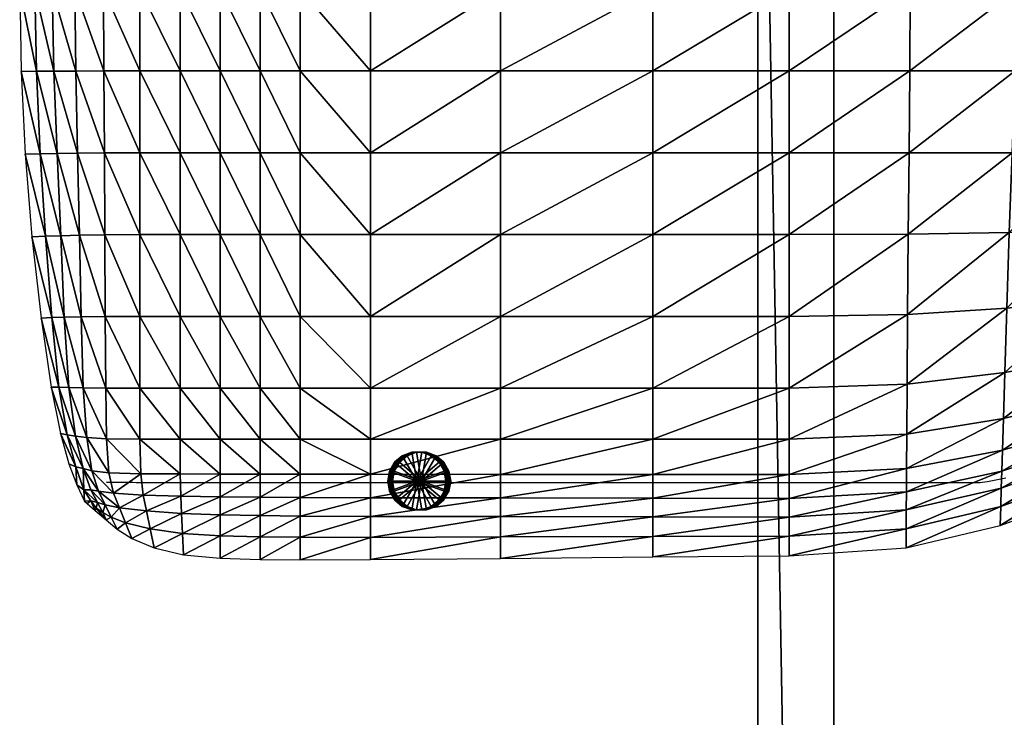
# Model space of a CAD drawing. Header units: inches. Extents: x -10.9 to 10.9, y -29.4 to 29.4.
# Tile 24 of 45: x -10.1 to 2.7, y 10.1 to 19.2. Entities that reach past the tile are written whole.
import ezdxf

# ---------------------------------------------------------------- set-up
doc = ezdxf.new("R2010")
doc.units = ezdxf.units.IN
doc.header["$MEASUREMENT"] = 0
doc.layers.get('0').update_dxf_attribs({"true_color": 0x5890e1})

# ---------------------------------------------------------------- blocks, each defined once
blk = doc.blocks.new('Cylinder003')
at = {"color": 0}
mesh = blk.add_polyface(dxfattribs=at)
corners = [(0, 0), (0.382, 0), (0.359, 0.131), (0.292, 0.245), (0.191, 0.331), (0.066, 0.376), (-0.066, 0.376), (-0.191, 0.331), (-0.292, 0.245), (-0.359, 0.131), (-0.382, 0), (-0.359, -0.131), (-0.292, -0.245), (-0.191, -0.331), (-0.066, -0.376), (0.066, -0.376), (0.191, -0.331), (0.292, -0.245), (0.359, -0.131), (0.382, 0, 0.121), (0.359, 0.131, 0.121), (0.292, 0.245, 0.121), (0.191, 0.331, 0.121), (0.066, 0.376, 0.121), (-0.066, 0.376, 0.121), (-0.191, 0.331, 0.121), (-0.292, 0.245, 0.121), (-0.359, 0.131, 0.121), (-0.382, 0, 0.121), (-0.359, -0.131, 0.121), (-0.292, -0.245, 0.121), (-0.191, -0.331, 0.121), (-0.066, -0.376, 0.121), (0.066, -0.376, 0.121), (0.191, -0.331, 0.121), (0.292, -0.245, 0.121), (0.359, -0.131, 0.121), (0.382, 0, 0.242), (0.359, 0.131, 0.242), (0.292, 0.245, 0.242), (0.191, 0.331, 0.242), (0.066, 0.376, 0.242), (-0.066, 0.376, 0.242), (-0.191, 0.331, 0.242), (-0.292, 0.245, 0.242), (-0.359, 0.131, 0.242), (-0.382, 0, 0.242), (-0.359, -0.131, 0.242), (-0.292, -0.245, 0.242), (-0.191, -0.331, 0.242), (-0.066, -0.376, 0.242), (0.066, -0.376, 0.242), (0.191, -0.331, 0.242), (0.292, -0.245, 0.242), (0.359, -0.131, 0.242), (0.382, 0, 0.364), (0.359, 0.131, 0.364), (0.292, 0.245, 0.364), (0.191, 0.331, 0.364), (0.066, 0.376, 0.364), (-0.066, 0.376, 0.364), (-0.191, 0.331, 0.364), (-0.292, 0.245, 0.364), (-0.359, 0.131, 0.364), (-0.382, 0, 0.364), (-0.359, -0.131, 0.364), (-0.292, -0.245, 0.364), (-0.191, -0.331, 0.364), (-0.066, -0.376, 0.364), (0.066, -0.376, 0.364), (0.191, -0.331, 0.364), (0.292, -0.245, 0.364), (0.359, -0.131, 0.364), (0.382, 0, 0.485), (0.359, 0.131, 0.485), (0.292, 0.245, 0.485), (0.191, 0.331, 0.485), (0.066, 0.376, 0.485), (-0.066, 0.376, 0.485), (-0.191, 0.331, 0.485), (-0.292, 0.245, 0.485), (-0.359, 0.131, 0.485), (-0.382, 0, 0.485), (-0.359, -0.131, 0.485), (-0.292, -0.245, 0.485), (-0.191, -0.331, 0.485), (-0.066, -0.376, 0.485), (0.066, -0.376, 0.485), (0.191, -0.331, 0.485), (0.292, -0.245, 0.485), (0.359, -0.131, 0.485), (0.382, 0, 0.606), (0.359, 0.131, 0.606), (0.292, 0.245, 0.606), (0.191, 0.331, 0.606), (0.066, 0.376, 0.606), (-0.066, 0.376, 0.606), (-0.191, 0.331, 0.606), (-0.292, 0.245, 0.606), (-0.359, 0.131, 0.606), (-0.382, 0, 0.606), (-0.359, -0.131, 0.606), (-0.292, -0.245, 0.606), (-0.191, -0.331, 0.606), (-0.066, -0.376, 0.606), (0.066, -0.376, 0.606), (0.191, -0.331, 0.606), (0.292, -0.245, 0.606), (0.359, -0.131, 0.606), (0, 0, 0.606)]
mesh.append_faces([[corners[k] for k in face] for face in [(1, 20, 19), (2, 21, 20), (3, 22, 21), (4, 23, 22), (5, 24, 23), (6, 25, 24), (7, 26, 25), (8, 27, 26), (9, 28, 27), (10, 29, 28), (11, 30, 29), (12, 31, 30), (13, 32, 31), (14, 33, 32), (15, 34, 33), (16, 35, 34), (17, 36, 35), (18, 19, 36), (19, 38, 37), (20, 39, 38), (21, 40, 39), (22, 41, 40), (23, 42, 41), (24, 43, 42), (25, 44, 43), (26, 45, 44), (27, 46, 45), (28, 47, 46), (29, 48, 47), (30, 49, 48), (31, 50, 49), (32, 51, 50), (33, 52, 51), (34, 53, 52), (35, 54, 53), (36, 37, 54), (37, 56, 55), (38, 57, 56), (39, 58, 57), (40, 59, 58), (41, 60, 59), (42, 61, 60), (43, 62, 61), (44, 63, 62), (45, 64, 63), (46, 65, 64), (47, 66, 65), (48, 67, 66), (49, 68, 67), (50, 69, 68), (51, 70, 69), (52, 71, 70), (53, 72, 71), (54, 55, 72), (55, 74, 73), (56, 75, 74), (57, 76, 75), (58, 77, 76), (59, 78, 77), (60, 79, 78), (61, 80, 79), (62, 81, 80), (63, 82, 81), (64, 83, 82), (65, 84, 83), (66, 85, 84), (67, 86, 85), (68, 87, 86), (69, 88, 87), (70, 89, 88), (71, 90, 89), (72, 73, 90), (73, 92, 91), (74, 93, 92), (75, 94, 93), (76, 95, 94), (77, 96, 95), (78, 97, 96), (79, 98, 97), (80, 99, 98), (81, 100, 99), (82, 101, 100), (83, 102, 101), (84, 103, 102), (85, 104, 103), (86, 105, 104), (87, 106, 105), (88, 107, 106), (89, 108, 107), (90, 91, 108)]], dxfattribs={"vtx0": -1, "color": 0})
mesh.append_faces([[corners[k] for k in face] for face in [(0, 2, 1), (0, 3, 2), (0, 4, 3), (0, 5, 4), (0, 6, 5), (0, 7, 6), (0, 8, 7), (0, 9, 8), (0, 10, 9), (0, 11, 10), (0, 12, 11), (0, 13, 12), (0, 14, 13), (0, 15, 14), (0, 16, 15), (0, 17, 16), (0, 18, 17), (0, 1, 18), (109, 91, 92), (109, 92, 93), (109, 93, 94), (109, 94, 95), (109, 95, 96), (109, 96, 97), (109, 97, 98), (109, 98, 99), (109, 99, 100), (109, 100, 101), (109, 101, 102), (109, 102, 103), (109, 103, 104), (109, 104, 105), (109, 105, 106), (109, 106, 107), (109, 107, 108), (109, 108, 91)]], dxfattribs={"vtx0": -1, "vtx2": -1, "color": 0})
mesh.append_faces([[corners[k] for k in face] for face in [(1, 2, 20), (2, 3, 21), (3, 4, 22), (4, 5, 23), (5, 6, 24), (6, 7, 25), (7, 8, 26), (8, 9, 27), (9, 10, 28), (10, 11, 29), (11, 12, 30), (12, 13, 31), (13, 14, 32), (14, 15, 33), (15, 16, 34), (16, 17, 35), (17, 18, 36), (18, 1, 19), (19, 20, 38), (20, 21, 39), (21, 22, 40), (22, 23, 41), (23, 24, 42), (24, 25, 43), (25, 26, 44), (26, 27, 45), (27, 28, 46), (28, 29, 47), (29, 30, 48), (30, 31, 49), (31, 32, 50), (32, 33, 51), (33, 34, 52), (34, 35, 53), (35, 36, 54), (36, 19, 37), (37, 38, 56), (38, 39, 57), (39, 40, 58), (40, 41, 59), (41, 42, 60), (42, 43, 61), (43, 44, 62), (44, 45, 63), (45, 46, 64), (46, 47, 65), (47, 48, 66), (48, 49, 67), (49, 50, 68), (50, 51, 69), (51, 52, 70), (52, 53, 71), (53, 54, 72), (54, 37, 55), (55, 56, 74), (56, 57, 75), (57, 58, 76), (58, 59, 77), (59, 60, 78), (60, 61, 79), (61, 62, 80), (62, 63, 81), (63, 64, 82), (64, 65, 83), (65, 66, 84), (66, 67, 85), (67, 68, 86), (68, 69, 87), (69, 70, 88), (70, 71, 89), (71, 72, 90), (72, 55, 73), (73, 74, 92), (74, 75, 93), (75, 76, 94), (76, 77, 95), (77, 78, 96), (78, 79, 97), (79, 80, 98), (80, 81, 99), (81, 82, 100), (82, 83, 101), (83, 84, 102), (84, 85, 103), (85, 86, 104), (86, 87, 105), (87, 88, 106), (88, 89, 107), (89, 90, 108), (90, 73, 91)]], dxfattribs={"vtx2": -1, "color": 0})
blk = doc.blocks.new('Line002')
at = {"color": 0}
blk.add_polyline3d([(-10.113, -0.218, 0.461), (-10.098, -0.219, 0.57), (-10.08, -0.219, 0.672), (-10.059, -0.22, 0.768), (-10.036, -0.22, 0.858), (-10.01, -0.221, 0.943), (-9.981, -0.221, 1.023), (-9.951, -0.221, 1.097), (-9.918, -0.221, 1.166), (-9.882, -0.222, 1.231), (-9.845, -0.222, 1.291), (-9.805, -0.222, 1.347), (-9.764, -0.222, 1.398), (-9.721, -0.223, 1.446), (-9.676, -0.223, 1.49), (-9.629, -0.223, 1.53), (-9.581, -0.223, 1.567), (-9.532, -0.223, 1.601), (-9.481, -0.223, 1.631), (-9.428, -0.223, 1.659), (-9.375, -0.223, 1.685), (-9.32, -0.223, 1.708), (-9.265, -0.223, 1.729), (-9.151, -0.224, 1.764), (-9.034, -0.224, 1.794), (-8.915, -0.223, 1.819), (-8.673, -0.223, 1.861), (1.296, -0.224, 0.741), (1.299, -0.224, 0.741), (1.302, -0.224, 0.741), (1.31, -0.224, 0.74), (1.334, -0.222, 0.739), (1.406, -0.211, 0.735), (1.645, -0.166, 0.718)], dxfattribs=at)
blk = doc.blocks.new('Box003')
at = {"color": 0}
mesh = blk.add_polyface(dxfattribs=at)
corners = [(-12.999, -7.828, 1.246), (-13.023, -6.755, 1.152), (-13.309, -6.756, 0.882), (-13.266, -7.833, 0.978), (-12.65, -7.824, 1.405), (-12.656, -6.754, 1.316), (-13.037, -5.685, 1.1), (-13.045, -4.616, 1.067), (-13.345, -4.616, 0.769), (-13.332, -5.685, 0.818), (-12.66, -5.685, 1.274), (-12.662, -4.616, 1.256), (-11.661, -6.754, 1.251), (-11.661, -7.823, 1.353), (-11.137, -7.823, 1.29), (-11.661, -5.685, 1.202), (-11.137, -6.754, 1.188), (-12.185, -7.823, 1.416), (-12.185, -6.754, 1.321), (-12.185, -5.685, 1.279), (-13.487, -7.838, 0.638), (-13.538, -6.758, 0.554), (-13.738, -6.759, 0.199), (-13.685, -7.843, 0.263), (-13.56, -5.685, 0.491), (-13.756, -5.685, 0.142), (-13.569, -4.616, 0.437), (-13.756, -4.616, 0.088), (-12.185, -4.616, 1.279), (-11.661, -4.616, 1.202), (-11.137, -5.685, 1.134)]
mesh.append_faces([[corners[k] for k in face] for face in [(0, 1, 2), (2, 3, 0), (4, 5, 1), (1, 0, 4), (6, 7, 8), (8, 9, 6), (10, 11, 7), (7, 6, 10), (6, 1, 5), (5, 10, 6), (9, 2, 1), (1, 6, 9), (12, 13, 14), (15, 12, 16), (17, 18, 5), (5, 4, 17), (13, 12, 18), (18, 17, 13), (19, 18, 12), (12, 15, 19), (10, 5, 18), (18, 19, 10), (20, 21, 22), (22, 23, 20), (3, 2, 21), (21, 20, 3), (24, 21, 2), (2, 9, 24), (25, 22, 21), (21, 24, 25), (24, 26, 27), (27, 25, 24), (9, 8, 26), (26, 24, 9), (10, 19, 28), (28, 11, 10), (19, 15, 29), (29, 28, 19), (29, 15, 30)]], dxfattribs={"vtx2": -1, "color": 0})
mesh = blk.add_polyface(dxfattribs=at)
corners = [(-11.137, -7.823, 1.29), (-11.137, -6.754, 1.188), (-11.661, -6.754, 1.251), (-10.614, -7.823, 1.224), (-10.614, -6.754, 1.123), (-11.137, -8.892, 1.468), (-10.614, -8.892, 1.401), (-11.661, -7.823, 1.353), (-11.137, -9.962, 1.749), (-11.661, -8.892, 1.525), (-10.614, -9.962, 1.691), (-10.614, -10.897, 1.973), (-11.137, -10.897, 2.017), (-11.661, -9.962, 1.785), (-11.137, -5.685, 1.134), (-10.614, -5.685, 1.063), (-11.661, -5.685, 1.202), (-10.09, -7.823, 1.151), (-10.09, -6.754, 1.05), (-9.173, -7.823, 1.024), (-9.173, -6.754, 0.919), (-10.09, -8.892, 1.328), (-9.173, -8.892, 1.206), (-10.09, -9.962, 1.626), (-9.173, -9.962, 1.514), (-10.09, -10.897, 1.92), (-9.173, -10.897, 1.825), (-10.09, -5.685, 0.982), (-11.137, -4.616, 1.134), (-11.661, -4.616, 1.202), (-10.614, -4.616, 1.063), (-10.09, -4.616, 0.982), (-9.173, -4.616, 0.787)]
mesh.append_faces([[corners[k] for k in face] for face in [(0, 1, 2), (3, 4, 1), (1, 0, 3), (0, 5, 6), (6, 3, 0), (5, 0, 7), (8, 5, 9), (10, 6, 5), (5, 8, 10), (11, 10, 8), (12, 8, 13), (14, 1, 4), (4, 15, 14), (1, 14, 16), (17, 18, 4), (4, 3, 17), (19, 20, 18), (18, 17, 19), (17, 21, 22), (22, 19, 17), (3, 6, 21), (21, 17, 3), (23, 21, 6), (6, 10, 23), (24, 22, 21), (21, 23, 24), (23, 25, 26), (10, 11, 25), (25, 23, 10), (27, 18, 20), (15, 4, 18), (18, 27, 15), (14, 28, 29), (15, 30, 28), (28, 14, 15), (27, 31, 30), (30, 15, 27), (32, 31, 27)]], dxfattribs={"vtx2": -1, "color": 0})
mesh = blk.add_polyface(dxfattribs=at)
corners = [(-7.471, -7.823, 0.796), (-9.173, -7.823, 1.024), (-9.173, -8.892, 1.206), (-7.471, -8.892, 0.992), (-7.471, -6.754, 0.684), (-9.173, -6.754, 0.919), (-5.481, -7.823, 0.552), (-5.481, -6.754, 0.43), (-5.481, -8.892, 0.764), (-3.701, -7.823, 0.375), (-3.701, -8.892, 0.602), (-3.701, -6.754, 0.242), (-7.471, -9.962, 1.317), (-9.173, -9.962, 1.514), (-9.173, -10.897, 1.825), (-7.471, -10.897, 1.652), (-5.481, -9.962, 1.108), (-5.481, -10.897, 1.467), (-3.701, -9.962, 0.963), (-3.701, -10.897, 1.34), (-7.471, -5.685, 0.609), (-9.173, -5.685, 0.846), (-7.471, -4.616, 0.552), (-9.173, -4.616, 0.787), (-5.481, -5.685, 0.354), (-5.481, -4.616, 0.3), (-3.701, -5.685, 0.16), (-3.701, -4.616, 0.104), (-10.09, -9.962, 1.626), (-10.09, -5.685, 0.982)]
mesh.append_faces([[corners[k] for k in face] for face in [(0, 1, 2), (2, 3, 0), (4, 5, 1), (1, 0, 4), (0, 6, 7), (7, 4, 0), (3, 8, 6), (6, 0, 3), (9, 6, 8), (8, 10, 9), (11, 7, 6), (6, 9, 11), (12, 13, 14), (14, 15, 12), (3, 2, 13), (13, 12, 3), (12, 16, 8), (8, 3, 12), (15, 17, 16), (16, 12, 15), (18, 16, 17), (17, 19, 18), (10, 8, 16), (16, 18, 10), (20, 21, 5), (5, 4, 20), (22, 23, 21), (21, 20, 22), (20, 24, 25), (25, 22, 20), (4, 7, 24), (24, 20, 4), (26, 24, 7), (7, 11, 26), (27, 25, 24), (24, 26, 27), (14, 13, 28), (5, 21, 29), (29, 21, 23)]], dxfattribs={"vtx2": -1, "color": 0})
mesh = blk.add_polyface(dxfattribs=at)
corners = [(-0.5, -6.196, -0.674), (-0.5, -6.111, -0.674), (-0.248, -6.111, -0.641), (-0.248, -6.196, -0.641), (-0.313, -6.111, -0.056), (-0.686, -6.111, -0.039), (-0.686, -6.196, -0.039), (-0.313, -6.196, -0.056), (0.256, -6.196, -0.527), (0.004, -6.196, -0.608), (0.004, -6.111, -0.608), (0.256, -6.111, -0.527), (0.433, -6.111, 0.008), (0.06, -6.111, -0.057), (0.06, -6.196, -0.057), (0.433, -6.196, 0.008), (-0.746, -6.754, 0.093), (-2.124, -6.754, 0.128), (-2.134, -7.823, 0.272), (0.324, -6.754, 0.138), (-0.785, -7.823, 0.247), (-3.701, -5.685, 0.16), (-2.118, -5.685, 0.04), (-2.113, -4.616, -0.02), (-3.701, -4.616, 0.104), (-3.701, -6.754, 0.242), (-0.72, -5.685, 0.003), (-0.699, -4.616, -0.054), (0.373, -5.685, 0.052), (0.412, -4.616, 0.003)]
mesh.append_faces([[corners[k] for k in face] for face in [(0, 1, 2), (2, 3, 0), (4, 5, 6), (6, 7, 4), (1, 5, 4), (4, 2, 1), (0, 6, 5), (5, 1, 0), (8, 9, 10), (10, 11, 8), (12, 13, 14), (11, 10, 13), (13, 12, 11), (3, 9, 14), (14, 7, 3), (9, 3, 2), (2, 10, 9), (13, 4, 7), (7, 14, 13), (2, 4, 13), (13, 10, 2), (8, 15, 14), (14, 9, 8), (0, 3, 7), (7, 6, 0), (16, 17, 18), (19, 16, 20), (21, 22, 23), (23, 24, 21), (25, 17, 22), (22, 21, 25), (26, 22, 17), (17, 16, 26), (27, 23, 22), (22, 26, 27), (26, 28, 29), (29, 27, 26), (16, 19, 28), (28, 26, 16)]], dxfattribs={"vtx2": -1, "color": 0})
mesh = blk.add_polyface(dxfattribs=at)
corners = [(-0.5, -9.273, -0.139), (-0.5, -9.189, -0.139), (-0.248, -9.189, -0.106), (-0.248, -9.273, -0.106), (-0.313, -9.189, 0.479), (-0.686, -9.189, 0.495), (-0.686, -9.273, 0.495), (-0.313, -9.273, 0.479), (0.256, -9.273, 0.007), (0.004, -9.273, -0.073), (0.004, -9.189, -0.073), (0.256, -9.189, 0.007), (0.433, -9.189, 0.543), (0.06, -9.189, 0.478), (0.06, -9.273, 0.478), (0.433, -9.273, 0.543), (-3.701, -7.823, 0.375), (-2.134, -7.823, 0.272), (-2.124, -6.754, 0.128), (-3.701, -6.754, 0.242), (-3.701, -8.892, 0.602), (-2.144, -8.886, 0.508), (-0.785, -7.823, 0.247), (-0.825, -8.865, 0.484), (-0.746, -6.754, 0.093), (0.255, -7.823, 0.296), (0.324, -6.754, 0.138), (0.187, -8.841, 0.527), (-3.701, -9.962, 0.963), (-2.152, -9.934, 0.871), (-0.857, -9.853, 0.822)]
mesh.append_faces([[corners[k] for k in face] for face in [(0, 1, 2), (2, 3, 0), (4, 5, 6), (6, 7, 4), (1, 5, 4), (4, 2, 1), (0, 6, 5), (5, 1, 0), (8, 9, 10), (10, 11, 8), (12, 13, 14), (11, 10, 13), (13, 12, 11), (3, 9, 14), (14, 7, 3), (9, 3, 2), (2, 10, 9), (13, 4, 7), (7, 14, 13), (2, 4, 13), (13, 10, 2), (8, 15, 14), (14, 9, 8), (0, 3, 7), (7, 6, 0), (16, 17, 18), (18, 19, 16), (20, 21, 17), (17, 16, 20), (22, 17, 21), (21, 23, 22), (17, 22, 24), (22, 25, 26), (23, 27, 25), (25, 22, 23), (21, 20, 28), (23, 21, 29), (27, 23, 30)]], dxfattribs={"vtx2": -1, "color": 0})
mesh = blk.add_polyface(dxfattribs=at)
corners = [(-12.999, -7.828, 1.246), (-12.973, -8.899, 1.366), (-12.644, -8.894, 1.537), (-12.65, -7.824, 1.405), (-13.266, -7.833, 0.978), (-13.217, -8.907, 1.09), (-12.954, -9.966, 1.496), (-13.173, -9.971, 1.206), (-12.639, -9.963, 1.703), (-12.927, -10.893, 1.596), (-12.632, -10.896, 1.837), (-13.116, -10.889, 1.3), (-11.661, -7.823, 1.353), (-11.661, -8.892, 1.525), (-11.137, -8.892, 1.468), (-11.661, -9.962, 1.785), (-11.137, -9.962, 1.749), (-11.661, -10.897, 2.027), (-11.137, -10.897, 2.017), (-12.185, -7.823, 1.416), (-12.185, -8.892, 1.569), (-12.185, -9.962, 1.785), (-12.185, -10.897, 1.973), (-13.338, -9.976, 0.875), (-13.245, -10.886, 1.001), (-13.477, -9.982, 0.525), (-13.345, -10.883, 0.7), (-13.418, -8.914, 0.744), (-13.597, -8.923, 0.363), (-13.487, -7.838, 0.638), (-13.685, -7.843, 0.263)]
mesh.append_faces([[corners[k] for k in face] for face in [(0, 1, 2), (2, 3, 0), (4, 5, 1), (1, 0, 4), (6, 1, 5), (5, 7, 6), (8, 2, 1), (1, 6, 8), (6, 9, 10), (10, 8, 6), (7, 11, 9), (9, 6, 7), (12, 13, 14), (13, 15, 16), (15, 17, 18), (19, 20, 13), (13, 12, 19), (3, 2, 20), (20, 19, 3), (21, 20, 2), (2, 8, 21), (15, 13, 20), (20, 21, 15), (21, 22, 17), (17, 15, 21), (22, 21, 8), (23, 24, 11), (11, 7, 23), (25, 26, 24), (24, 23, 25), (23, 27, 28), (28, 25, 23), (7, 5, 27), (27, 23, 7), (29, 27, 5), (5, 4, 29), (30, 28, 27), (27, 29, 30)]], dxfattribs={"vtx2": -1, "color": 0})
mesh = blk.add_polyface(dxfattribs=at)
corners = [(-3.701, -12.338, 1.608), (-2.168, -12.251, 1.515), (-2.166, -11.946, 1.62), (-3.701, -12.026, 1.723), (-3.701, -12.581, 1.376), (-2.17, -12.489, 1.297), (-0.922, -11.984, 1.387), (-0.929, -12.205, 1.212), (-0.912, -11.706, 1.464), (0.063, -11.423, 1.364), (0.05, -11.662, 1.32), (-3.701, -9.962, 0.963), (-2.152, -9.934, 0.871), (-2.144, -8.886, 0.508), (-3.701, -10.897, 1.34), (-2.158, -10.846, 1.244), (-0.857, -9.853, 0.822), (-0.882, -10.693, 1.155), (-0.825, -8.865, 0.484), (-5.481, -12.025, 1.817), (-3.701, -11.565, 1.614), (-5.481, -11.565, 1.722), (-2.163, -11.497, 1.511), (-0.9, -11.293, 1.378), (0.04, -11.856, 1.189), (-0.936, -12.444, 1.004), (0.024, -12.091, 0.989), (-0.942, -12.692, 0.78), (-2.172, -12.734, 1.067), (-2.173, -12.985, 0.831), (-3.701, -12.832, 1.135), (-3.701, -13.089, 0.889), (-5.481, -13.102, 0.951), (-5.481, -12.836, 1.21)]
mesh.append_faces([[corners[k] for k in face] for face in [(0, 1, 2), (2, 3, 0), (4, 5, 1), (1, 0, 4), (6, 1, 5), (5, 7, 6), (8, 2, 1), (1, 6, 8), (9, 8, 6), (10, 6, 7), (11, 12, 13), (14, 15, 12), (12, 11, 14), (16, 12, 15), (15, 17, 16), (12, 16, 18), (19, 3, 20), (21, 20, 14), (20, 22, 15), (15, 14, 20), (3, 2, 22), (22, 20, 3), (23, 22, 2), (2, 8, 23), (17, 15, 22), (22, 23, 17), (24, 7, 25), (26, 25, 27), (25, 28, 29), (29, 27, 25), (7, 5, 28), (28, 25, 7), (30, 28, 5), (5, 4, 30), (31, 29, 28), (28, 30, 31), (32, 31, 30), (33, 30, 4)]], dxfattribs={"vtx2": -1, "color": 0})
mesh = blk.add_polyface(dxfattribs=at)
corners = [(-0.922, -11.984, 1.387), (0.05, -11.662, 1.32), (0.063, -11.423, 1.364), (-0.929, -12.205, 1.212), (0.04, -11.856, 1.189), (-0.857, -9.853, 0.822), (0.143, -9.758, 0.834), (0.187, -8.841, 0.527), (-0.882, -10.693, 1.155), (0.112, -10.515, 1.122), (-0.9, -11.293, 1.378), (0.085, -11.055, 1.298), (-0.912, -11.706, 1.464), (0.76, -11.408, 1.41), (0.763, -11.215, 1.428), (1.258, -11.204, 1.577), (1.249, -11.05, 1.575), (0.756, -11.57, 1.293), (1.267, -11.338, 1.463), (0.808, -9.69, 0.922), (0.822, -8.824, 0.632), (1.242, -9.635, 1.054), (0.811, -10.387, 1.193), (1.277, -10.285, 1.316), (0.788, -10.885, 1.359), (1.267, -10.75, 1.489), (0.725, -11.809, 1.064), (1.247, -11.576, 1.201), (0.682, -12.086, 0.78), (1.213, -11.867, 0.863), (0.024, -12.091, 0.989), (0.005, -12.347, 0.757), (-0.936, -12.444, 1.004), (-0.942, -12.692, 0.78)]
mesh.append_faces([[corners[k] for k in face] for face in [(0, 1, 2), (3, 4, 1), (5, 6, 7), (8, 9, 6), (6, 5, 8), (10, 11, 9), (9, 8, 10), (12, 2, 11), (11, 10, 12), (13, 14, 2), (2, 1, 13), (15, 16, 14), (14, 13, 15), (13, 17, 18), (18, 15, 13), (1, 4, 17), (17, 13, 1), (7, 6, 19), (20, 19, 21), (19, 22, 23), (6, 9, 22), (22, 19, 6), (24, 22, 9), (9, 11, 24), (22, 24, 25), (24, 14, 16), (16, 25, 24), (11, 2, 14), (14, 24, 11), (26, 27, 18), (18, 17, 26), (28, 29, 27), (27, 26, 28), (26, 30, 31), (31, 28, 26), (17, 4, 30), (30, 26, 17), (32, 30, 4), (33, 31, 30)]], dxfattribs={"vtx2": -1, "color": 0})
mesh = blk.add_polyface(dxfattribs=at)
corners = [(-12.728, -12.243, 1.505), (-12.812, -11.976, 1.59), (-12.927, -11.946, 1.355), (-12.827, -12.224, 1.315), (-12.53, -12.271, 1.687), (-12.59, -12.002, 1.815), (-11.661, -10.897, 2.027), (-11.661, -11.565, 2.143), (-11.137, -11.565, 2.155), (-11.658, -12.019, 2.125), (-11.137, -12.021, 2.151), (-12.185, -11.565, 2.045), (-12.185, -10.897, 1.973), (-12.632, -10.896, 1.837), (-12.62, -11.56, 1.87), (-12.174, -12.015, 2.004), (-12.639, -9.963, 1.703), (-12.879, -11.544, 1.624), (-12.927, -10.893, 1.596), (-13.116, -10.889, 1.3), (-13.029, -11.524, 1.35), (-11.651, -12.31, 1.966), (-12.143, -12.294, 1.853), (-13.024, -11.924, 1.137), (-13.113, -11.888, 0.941), (-13.009, -12.162, 0.992), (-12.917, -12.225, 1.126), (-13.137, -11.507, 1.092), (-13.224, -11.49, 0.841), (-13.245, -10.886, 1.001), (-13.345, -10.883, 0.7)]
mesh.append_faces([[corners[k] for k in face] for face in [(0, 1, 2), (2, 3, 0), (4, 5, 1), (1, 0, 4), (6, 7, 8), (7, 9, 10), (11, 12, 13), (13, 14, 11), (7, 6, 12), (12, 11, 7), (11, 15, 9), (9, 7, 11), (14, 5, 15), (15, 11, 14), (16, 13, 12), (17, 18, 19), (19, 20, 17), (14, 13, 18), (18, 17, 14), (17, 1, 5), (5, 14, 17), (20, 2, 1), (1, 17, 20), (10, 9, 21), (9, 15, 22), (15, 5, 4), (4, 22, 15), (23, 24, 25), (25, 26, 23), (26, 3, 2), (2, 23, 26), (27, 23, 2), (2, 20, 27), (28, 24, 23), (23, 27, 28), (27, 29, 30), (30, 28, 27), (20, 19, 29), (29, 27, 20)]], dxfattribs={"vtx2": -1, "color": 0})
mesh = blk.add_polyface(dxfattribs=at)
corners = [(-11.137, -11.565, 2.155), (-11.137, -10.897, 2.017), (-11.661, -10.897, 2.027), (-10.614, -11.565, 2.124), (-10.614, -10.897, 1.973), (-11.137, -12.021, 2.151), (-10.614, -12.022, 2.129), (-11.661, -11.565, 2.143), (-11.137, -9.962, 1.749), (-10.09, -11.565, 2.088), (-10.09, -10.897, 1.92), (-9.173, -11.565, 2.016), (-10.09, -12.023, 2.107), (-9.173, -12.023, 2.055), (-11.137, -12.317, 1.991), (-10.614, -12.321, 1.972), (-11.137, -12.554, 1.733), (-10.614, -12.561, 1.714), (-11.64, -12.536, 1.717), (-11.651, -12.31, 1.966), (-10.09, -12.325, 1.954), (-9.173, -12.329, 1.909), (-10.09, -12.568, 1.695), (-9.173, -12.573, 1.654), (-10.09, -12.845, 1.4), (-10.614, -12.838, 1.416), (-10.614, -13.134, 1.098), (-10.09, -13.14, 1.086), (-11.137, -12.827, 1.434), (-11.137, -13.12, 1.114), (-11.628, -12.798, 1.431), (-11.615, -13.077, 1.125)]
mesh.append_faces([[corners[k] for k in face] for face in [(0, 1, 2), (3, 4, 1), (1, 0, 3), (0, 5, 6), (6, 3, 0), (5, 0, 7), (8, 1, 4), (9, 10, 4), (4, 3, 9), (10, 9, 11), (9, 12, 13), (3, 6, 12), (12, 9, 3), (14, 15, 6), (6, 5, 14), (16, 17, 15), (15, 14, 16), (18, 16, 14), (19, 14, 5), (13, 12, 20), (21, 20, 22), (20, 15, 17), (17, 22, 20), (12, 6, 15), (15, 20, 12), (23, 22, 24), (24, 25, 26), (26, 27, 24), (22, 17, 25), (25, 24, 22), (28, 25, 17), (17, 16, 28), (29, 26, 25), (25, 28, 29), (28, 30, 31), (31, 29, 28), (16, 18, 30), (30, 28, 16)]], dxfattribs={"vtx2": -1, "color": 0})
mesh = blk.add_polyface(dxfattribs=at)
corners = [(-7.471, -12.332, 1.81), (-9.173, -12.329, 1.909), (-9.173, -12.573, 1.654), (-7.471, -12.575, 1.565), (-7.471, -12.024, 1.943), (-9.173, -12.023, 2.055), (-5.481, -12.335, 1.697), (-5.481, -12.025, 1.817), (-5.481, -12.577, 1.461), (-3.701, -12.338, 1.608), (-3.701, -12.581, 1.376), (-3.701, -12.026, 1.723), (-9.173, -11.565, 2.016), (-9.173, -10.897, 1.825), (-10.09, -10.897, 1.92), (-10.09, -11.565, 2.088), (-7.471, -11.565, 1.875), (-7.471, -10.897, 1.652), (-5.481, -11.565, 1.722), (-5.481, -10.897, 1.467), (-3.701, -11.565, 1.614), (-3.701, -10.897, 1.34), (-10.09, -12.325, 1.954), (-10.09, -12.568, 1.695), (-3.701, -12.832, 1.135), (-5.481, -12.836, 1.21), (-5.481, -13.102, 0.951), (-7.471, -12.842, 1.295), (-7.471, -13.121, 1.014), (-9.173, -12.847, 1.366), (-9.173, -13.136, 1.063), (-10.09, -12.845, 1.4), (-10.09, -13.14, 1.086)]
mesh.append_faces([[corners[k] for k in face] for face in [(0, 1, 2), (2, 3, 0), (4, 5, 1), (1, 0, 4), (0, 6, 7), (7, 4, 0), (3, 8, 6), (6, 0, 3), (9, 6, 8), (8, 10, 9), (11, 7, 6), (6, 9, 11), (12, 13, 14), (5, 12, 15), (16, 12, 5), (5, 4, 16), (17, 13, 12), (12, 16, 17), (16, 18, 19), (19, 17, 16), (4, 7, 18), (18, 16, 4), (20, 18, 7), (21, 19, 18), (22, 1, 5), (23, 2, 1), (24, 25, 26), (10, 8, 25), (27, 25, 8), (8, 3, 27), (28, 26, 25), (25, 27, 28), (27, 29, 30), (30, 28, 27), (3, 2, 29), (29, 27, 3), (31, 29, 2), (32, 30, 29), (29, 31, 32)]], dxfattribs={"vtx2": -1, "color": 0})
mesh = blk.add_polyface(dxfattribs=at)
corners = [(-12.728, -12.243, 1.505), (-12.639, -12.422, 1.382), (-12.453, -12.459, 1.511), (-12.53, -12.271, 1.687), (-12.827, -12.224, 1.315), (-12.738, -12.391, 1.254), (-11.137, -12.317, 1.991), (-11.651, -12.31, 1.966), (-11.64, -12.536, 1.717), (-12.143, -12.294, 1.853), (-11.658, -12.019, 2.125), (-12.099, -12.501, 1.633), (-12.051, -12.735, 1.384), (-11.628, -12.798, 1.431), (-12.001, -12.983, 1.121), (-11.615, -13.077, 1.125), (-12.373, -12.658, 1.314), (-12.292, -12.862, 1.106), (-12.56, -12.585, 1.239), (-12.484, -12.74, 1.086), (-12.668, -12.52, 1.17), (-12.627, -12.617, 1.063), (-12.755, -12.467, 1.115), (-12.768, -12.495, 1.041), (-12.828, -12.369, 1.131), (-12.873, -12.404, 1.024), (-12.917, -12.225, 1.126), (-12.908, -12.374, 1.019), (-13.009, -12.162, 0.992), (-12.908, -12.374, 1.019)]
mesh.append_faces([[corners[k] for k in face] for face in [(0, 1, 2), (2, 3, 0), (4, 5, 1), (1, 0, 4), (6, 7, 8), (9, 7, 10), (11, 8, 7), (7, 9, 11), (9, 3, 2), (2, 11, 9), (12, 13, 8), (8, 11, 12), (14, 15, 13), (13, 12, 14), (12, 16, 17), (17, 14, 12), (11, 2, 16), (16, 12, 11), (18, 16, 2), (2, 1, 18), (19, 17, 16), (16, 18, 19), (18, 20, 21), (21, 19, 18), (1, 5, 20), (20, 18, 1), (22, 23, 21), (21, 20, 22), (24, 25, 23), (23, 22, 24), (22, 20, 5), (5, 24, 22), (26, 24, 5), (5, 4, 26), (27, 25, 24), (24, 26, 27), (26, 28, 29), (29, 27, 26)]], dxfattribs={"vtx2": -1, "color": 0})

msp = doc.modelspace()

# ---------------------------------------------------------------- block references
at = {"color": 153, "true_color": 0x5890e1}
for name, p in [('Box003', (3.617, 25.25, 0.584)), ('Line002', (1.103, 13.345, 0.33))]:
    msp.add_blockref(name, p, dxfattribs=at)
at = {"color": 153, "true_color": 0x5890e1, "extrusion": (0.104282, 0, 0.994548), "rotation": 269.9999974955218}
msp.add_blockref('Cylinder003', (13.139, 5.04, 0.602), dxfattribs=at)

# ---------------------------------------------------------------- meshes
at = {"color": 153, "true_color": 0x5890e1}
mesh = msp.add_polyface(dxfattribs=at)
corners = [(-0.493, 28.143, -3.615), (-0.493, -28.229, -3.615), (0.502, 28.143, -3.615), (0.502, -28.229, -3.615), (-0.493, 28.143, -0.645), (-0.493, -28.229, -0.645), (0.502, 28.143, -0.645), (0.502, -28.229, -0.645)]
mesh.append_faces([[corners[k] for k in face] for face in [(0, 2, 3), (3, 1, 0), (4, 5, 7), (7, 6, 4), (0, 1, 5), (5, 4, 0), (1, 3, 7), (7, 5, 1), (3, 2, 6), (6, 7, 3), (2, 0, 4), (4, 6, 2)]], dxfattribs={"vtx2": -1, "color": 153})

doc.saveas('drawing.dxf')
